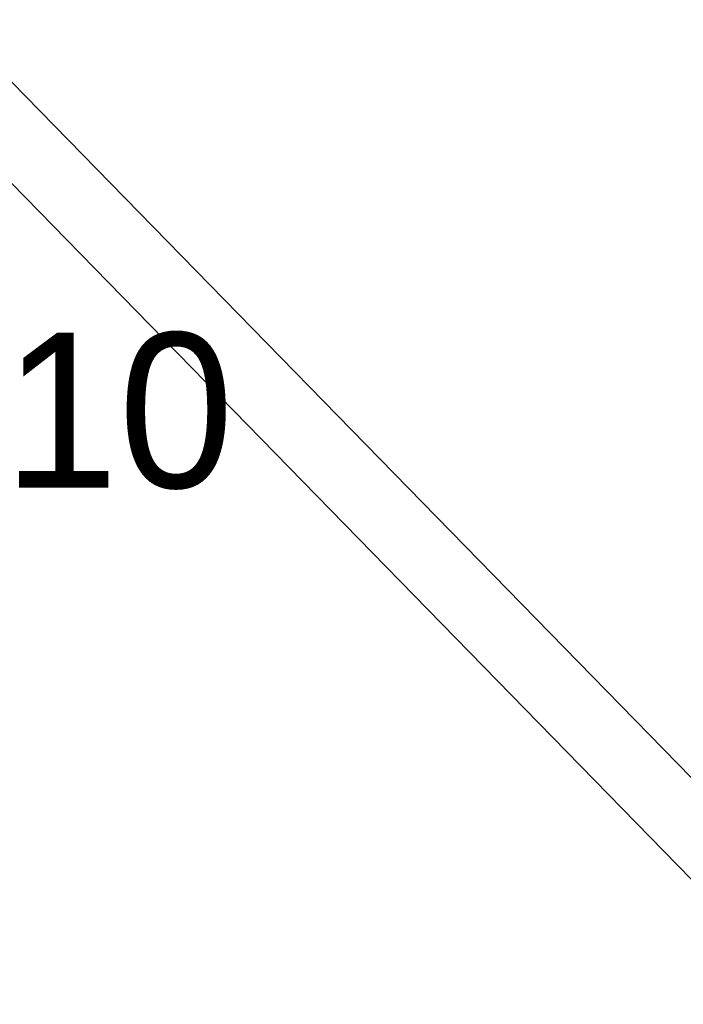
# Model space of a CAD drawing. Extents: x 10527 to 38813, y 13847 to 37526.
# Tile 124 of 256: x 35354.04 to 35357.78, y 36361.65 to 36367.22. Entities that reach past the tile are written whole.
import ezdxf

# ---------------------------------------------------------------- set-up
doc = ezdxf.new("R2010")
doc.units = 0
doc.header["$LTSCALE"] = 0.5
doc.header["$MEASUREMENT"] = 0
doc.layers.add('(004) Точки рельефа', color=7, linetype='Continuous')
doc.layers.add('(040) Ограда', color=7, linetype='Continuous')
doc.layers.add('.', color=7, linetype='Continuous', lineweight=15)
doc.styles.add('D-431', font='txt')
doc.styles.get("Standard").update_dxf_attribs({"font": 'times.ttf'})
doc.linetypes.add('ОГРАДА_ГЛИН', pattern='A,4,["|",Standard,S=0.8,R=0,X=0,Y=-0.8],0.5,["|",Standard,S=0.8,R=0,X=0,Y=-0.8],3.5', length=8)

# ---------------------------------------------------------------- blocks, each defined once
blk = doc.blocks.new('gergrgrre')
at = {"layer": '(040) Ограда', "linetype": 'ОГРАДА_ГЛИН', "flags": 128}
blk.add_lwpolyline([(360140.4025, 4200540.7375), (360188.33, 4200491.65), (360223.715, 4200455.4085), (360264.8508, 4200409.8714)], dxfattribs=at)
at = {"layer": '(040) Ограда', "flags": 128}
blk.add_lwpolyline([(360140.1163, 4200540.4581), (360188.0438, 4200491.3706), (360223.4234, 4200455.1346), (360264.554, 4200409.6033)], dxfattribs=at)
at = {"layer": '(004) Точки рельефа', "style": 'D-431'}
blk.add_text('546.10', height=0.875, dxfattribs=at).set_placement((360198.61, 4200476.45))

msp = doc.modelspace()

# ---------------------------------------------------------------- hatches: boundary and pattern name
at = {"layer": '.', "ltscale": 0.149071}
h = msp.add_hatch(color=256, dxfattribs=at)
h.dxf.hatch_style = 1
h.set_gradient(color1=(255, 255, 255), tint=1)
h.paths.add_polyline_path([(35043.2971, 36082.0132), (36343.2971, 36082.0132), (36343.2971, 37217.0132), (35043.2971, 37217.0132)])
h.paths.add_polyline_path([(35058.2971, 37202.0132), (36328.2971, 37202.0132), (36328.2971, 36097.0132), (35058.2971, 36097.0132)], flags=16)

# ---------------------------------------------------------------- block references
at = {"linetype": 'Continuous'}
msp.add_blockref('gergrgrre', (-324846.9437, -4164111.8779), dxfattribs=at)

doc.saveas('drawing.dxf')
